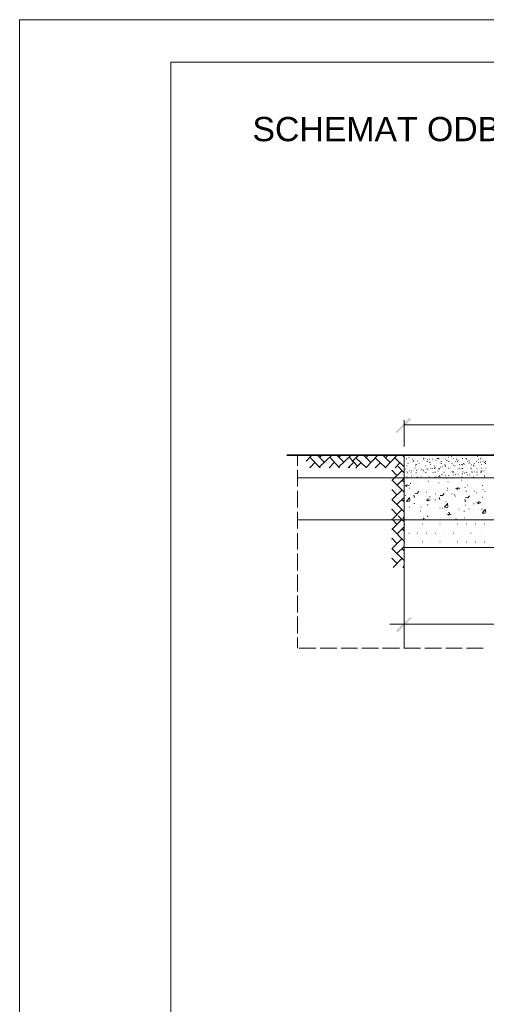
# Model space of a CAD drawing. Header units: inches. Extents: x 478 to 688, y 18 to 315.
# Tile 2 of 8: x 478 to 555, y 152 to 315. Entities that reach past the tile are written whole.
import ezdxf

# ---------------------------------------------------------------- set-up
doc = ezdxf.new("R2010")
doc.units = ezdxf.units.IN
doc.header["$MEASUREMENT"] = 0
doc.layers.get('0').update_dxf_attribs({"linetype": 'CONTINUOUS', "lineweight": 9})
doc.layers.get('Defpoints').update_dxf_attribs({"linetype": 'CONTINUOUS'})
for name, color, linetype, lineweight in [('_II_Tabelki i ramki', 7, 'CONTINUOUS', 18), ('H', 7, 'CONTINUOUS', 30), ('P', 7, 'CONTINUOUS', 30)]:
    doc.layers.add(name, color=color, linetype=linetype, lineweight=lineweight)
doc.styles.add('Arial Narrow', font='ARIALN.TTF', dxfattribs={"height": 3.5})

msp = doc.modelspace()

# ---------------------------------------------------------------- hatches: boundary and pattern name
at = {"layer": 'H', "linetype": 'Continuous', "lineweight": 5}
for points in [[(540.29, 246.63), (540.49, 246.43), (542.56, 248.96)], [(540.49, 246.43), (542.56, 248.96), (542.83, 248.69)], [(540.36, 213.78), (540.63, 213.51), (542.69, 216.04)], [(540.63, 213.51), (542.69, 216.04), (542.89, 215.84)]]:
    msp.add_hatch(color=0, dxfattribs=at).paths.add_polyline_path(points)

# ---------------------------------------------------------------- linework, layer by layer
at = {"linetype": 'Continuous', "lineweight": 5}
msp.add_line((541.69, 247.78), (634.03, 247.78), dxfattribs=at)
at = {"layer": '_II_Tabelki i ramki', "lineweight": 18}
for q in [(503.09, 24.75), (681.09, 307.75), (681.09, 307.75)]:
    msp.add_line((503.09, 307.75), q, dxfattribs=at)
at = {"layer": 'Defpoints', "lineweight": 9}
msp.add_lwpolyline([(688.09, 17.75), (688.09, 314.75), (478.09, 314.75), (478.09, 17.75)], close=True, dxfattribs=at)
at = {"layer": 'P', "color": 0, "linetype": 'Continuous', "lineweight": 5}
for points in [[(541.69, 244.22), (541.69, 248.58)], [(524.03, 242.78), (524.03, 241.04)], [(525.49, 241.78), (526.43, 242.78)], [(528.49, 241.58), (527.36, 242.78)], [(527.69, 240.84), (529.69, 242.78)], [(527.69, 242.44), (528.09, 242.78)], [(531.76, 241.58), (530.56, 242.78)], [(530.89, 240.84), (532.89, 242.78)], [(530.89, 242.44), (531.23, 242.78)], [(533.09, 241.71), (534.09, 242.71)], [(534.03, 242.51), (533.83, 242.78)], [(536.16, 241.58), (535.03, 242.71)], [(535.36, 240.71), (537.29, 242.71)], [(535.36, 242.31), (535.69, 242.71)], [(539.36, 241.58), (538.23, 242.71)], [(538.56, 240.71), (540.49, 242.71)], [(538.56, 242.31), (538.96, 242.71)], [(541.69, 242.44), (541.43, 242.71)], [(541.69, 242.78), (541.69, 210.91)], [(542.83, 242.78), (542.89, 242.78)], [(544.36, 242.78), (544.43, 242.78)], [(545.83, 242.78), (545.89, 242.78)], [(549.09, 242.71), (549.09, 242.71)], [(549.43, 242.58), (549.49, 242.58)], [(550.29, 242.64), (550.29, 242.64)], [(550.56, 242.71), (550.63, 242.71)], [(551.03, 242.78), (551.09, 242.78)], [(551.29, 242.78), (551.36, 242.78)], [(553.69, 242.78), (553.69, 242.78)], [(553.76, 242.64), (553.83, 242.64)], [(527.76, 240.71), (526.09, 242.44)], [(526.09, 240.71), (526.89, 241.58)], [(526.16, 240.71), (526.09, 240.84)], [(529.29, 240.71), (530.09, 241.58)], [(530.96, 240.71), (529.36, 242.44)], [(529.36, 240.71), (529.36, 240.84)], [(532.43, 240.71), (533.29, 241.58)], [(534.03, 240.91), (532.56, 242.44)], [(532.63, 240.71), (532.56, 240.84)], [(533.69, 240.71), (534.56, 241.58)], [(535.43, 240.71), (533.76, 242.31)], [(536.89, 240.71), (537.76, 241.58)], [(538.63, 240.71), (536.96, 242.31)], [(541.69, 240.84), (540.16, 242.31)], [(540.16, 240.71), (541.03, 241.58)], [(540.69, 240.91), (541.69, 239.84)], [(542.03, 242.18), (542.09, 242.18)], [(542.09, 241.04), (542.16, 241.04)], [(542.29, 241.38), (542.36, 241.38)], [(542.36, 241.58), (542.36, 241.58)], [(542.43, 242.38), (542.49, 242.38)], [(542.56, 242.24), (542.56, 242.24)], [(542.69, 241.64), (542.69, 241.64)], [(542.89, 241.58), (542.89, 241.58)], [(543.03, 242.11), (543.09, 242.11)], [(543.09, 241.78), (543.09, 241.78)], [(543.16, 241.71), (543.23, 241.71)], [(543.23, 241.91), (543.29, 241.91)], [(543.56, 242.11), (543.56, 242.11)], [(543.56, 241.04), (543.63, 241.04)], [(543.63, 241.24), (543.69, 241.24)], [(543.76, 241.18), (543.76, 241.18)], [(543.89, 241.78), (543.96, 241.78)], [(544.09, 241.38), (544.16, 241.38)], [(544.29, 241.84), (544.29, 241.84)], [(544.43, 241.58), (544.43, 241.58)], [(544.76, 241.91), (544.76, 241.91)], [(544.83, 242.31), (544.89, 242.31)], [(544.83, 242.11), (544.89, 242.11)], [(545.09, 242.24), (545.16, 242.24)], [(545.09, 241.91), (545.09, 241.91)], [(545.16, 241.04), (545.23, 241.04)], [(545.43, 241.78), (545.49, 241.78)], [(545.49, 242.04), (545.56, 242.04)], [(545.49, 241.71), (545.56, 241.71)], [(545.83, 242.11), (545.89, 242.11)], [(545.89, 241.58), (545.96, 241.58)], [(545.96, 241.38), (545.96, 241.38)], [(546.03, 241.24), (546.09, 241.24)], [(546.29, 242.11), (546.36, 242.11)], [(546.69, 242.24), (546.69, 242.24)], [(546.69, 242.11), (546.69, 242.11)], [(546.69, 241.04), (546.76, 241.04)], [(546.89, 241.91), (546.96, 241.91)], [(547.09, 242.24), (547.16, 242.24)], [(547.16, 242.24), (547.23, 242.24)], [(547.29, 242.18), (547.36, 242.18)], [(547.43, 242.24), (547.49, 242.24)], [(547.49, 241.64), (547.49, 241.64)], [(547.76, 241.71), (547.83, 241.71)], [(547.76, 241.38), (547.83, 241.38)], [(547.89, 242.31), (547.89, 242.31)], [(547.96, 240.84), (548.03, 240.84)], [(548.23, 242.24), (548.23, 242.24)], [(548.23, 241.04), (548.23, 241.04)], [(548.36, 241.18), (548.43, 241.18)], [(548.43, 240.91), (548.49, 240.91)], [(548.49, 242.11), (548.56, 242.11)], [(548.49, 241.04), (548.56, 241.04)], [(548.69, 242.44), (548.69, 242.44)], [(548.69, 241.91), (548.76, 241.91)], [(548.96, 242.44), (549.03, 242.44)], [(549.03, 241.71), (549.09, 241.71)], [(549.23, 240.98), (549.23, 240.98)], [(549.56, 242.24), (549.56, 242.24)], [(549.56, 241.38), (549.63, 241.38)], [(549.56, 241.04), (549.56, 241.04)], [(549.76, 242.24), (549.83, 242.24)], [(549.76, 241.11), (549.83, 241.11)], [(550.03, 241.04), (550.09, 241.04)], [(550.09, 241.71), (550.16, 241.71)], [(550.29, 242.11), (550.36, 242.11)], [(550.29, 241.58), (550.29, 241.58)], [(550.49, 241.71), (550.56, 241.71)], [(550.56, 241.91), (550.63, 241.91)], [(550.76, 241.24), (550.83, 241.24)], [(550.76, 241.11), (550.76, 241.11)], [(551.09, 241.24), (551.16, 241.24)], [(551.29, 242.24), (551.36, 242.24)], [(551.29, 241.18), (551.36, 241.18)], [(551.43, 241.38), (551.49, 241.38)], [(551.56, 241.31), (551.63, 241.31)], [(551.89, 242.24), (551.96, 242.24)], [(551.96, 242.11), (552.03, 242.11)], [(552.09, 241.71), (552.16, 241.71)], [(552.16, 242.11), (552.16, 242.11)], [(552.36, 241.91), (552.43, 241.91)], [(552.36, 241.38), (552.43, 241.38)], [(552.49, 241.64), (552.56, 241.64)], [(552.69, 241.44), (552.69, 241.44)], [(552.83, 242.24), (552.83, 242.24)], [(552.83, 241.18), (552.89, 241.18)], [(553.09, 241.11), (553.16, 241.11)], [(553.16, 241.51), (553.16, 241.51)], [(553.16, 241.04), (553.23, 241.04)], [(553.29, 241.38), (553.36, 241.38)], [(553.63, 241.71), (553.69, 241.71)], [(553.96, 242.11), (554.03, 242.11)], [(553.96, 241.58), (554.03, 241.58)], [(554.23, 241.91), (554.23, 241.91)], [(554.23, 241.64), (554.29, 241.64)], [(554.29, 242.18), (554.36, 242.18)], [(554.36, 242.31), (554.43, 242.31)], [(554.43, 241.24), (554.49, 241.24)], [(554.69, 241.71), (554.76, 241.71)], [(554.89, 241.64), (554.89, 241.64)], [(554.96, 241.58), (555.03, 241.58)], [(555.09, 241.71), (555.16, 241.71)], [(555.09, 241.38), (555.16, 241.38)], [(524.03, 240.38), (524.03, 237.58)], [(533.83, 240.71), (533.76, 240.71)], [(537.03, 240.71), (536.96, 240.71)], [(539.63, 240.31), (540.49, 239.44)], [(539.63, 238.58), (541.36, 240.24)], [(539.63, 240.18), (539.69, 240.24)], [(540.23, 240.71), (540.16, 240.71)], [(541.89, 240.71), (541.89, 240.71)], [(541.89, 240.44), (541.96, 240.44)], [(542.03, 240.64), (542.03, 240.64)], [(542.09, 240.04), (542.16, 240.04)], [(542.16, 239.84), (542.23, 239.84)], [(542.49, 240.18), (542.56, 240.18)], [(542.76, 239.84), (542.83, 239.84)], [(542.89, 240.51), (542.89, 240.51)], [(542.89, 240.18), (542.96, 240.18)], [(542.89, 239.31), (542.96, 239.31)], [(543.09, 239.64), (543.09, 239.64)], [(543.23, 240.18), (543.23, 240.18)], [(543.23, 239.51), (543.23, 239.51)], [(543.43, 240.64), (543.49, 240.64)], [(543.63, 239.84), (543.69, 239.84)], [(543.69, 240.24), (543.76, 240.24)], [(543.76, 240.44), (543.76, 240.44)], [(544.29, 240.71), (544.29, 240.71)], [(544.43, 240.51), (544.43, 240.51)], [(544.43, 239.31), (544.49, 239.31)], [(544.49, 240.38), (544.56, 240.38)], [(544.63, 239.91), (544.63, 239.91)], [(544.76, 240.38), (544.83, 240.38)], [(544.83, 240.18), (544.89, 240.18)], [(544.96, 240.04), (544.96, 240.04)], [(545.23, 239.91), (545.29, 239.91)], [(545.29, 240.64), (545.29, 240.64)], [(545.29, 240.44), (545.29, 240.44)], [(545.49, 239.58), (545.49, 239.58)], [(545.56, 240.44), (545.63, 240.44)], [(545.96, 240.51), (545.96, 240.51)], [(545.96, 239.31), (545.96, 239.31)], [(546.09, 240.58), (546.16, 240.58)], [(546.36, 240.58), (546.43, 240.58)], [(546.43, 239.91), (546.49, 239.91)], [(546.63, 240.71), (546.69, 240.71)], [(546.69, 240.58), (546.76, 240.58)], [(546.76, 239.98), (546.83, 239.98)], [(546.83, 240.71), (546.89, 240.71)], [(547.16, 240.64), (547.16, 240.64)], [(547.23, 240.11), (547.29, 240.11)], [(547.36, 240.51), (547.43, 240.51)], [(547.36, 239.24), (547.43, 239.24)], [(547.49, 240.51), (547.56, 240.51)], [(547.49, 239.38), (547.56, 239.38)], [(547.63, 240.78), (547.69, 240.78)], [(547.83, 239.58), (547.89, 239.58)], [(547.89, 239.51), (547.96, 239.51)], [(548.23, 239.98), (548.29, 239.98)], [(548.23, 239.91), (548.29, 239.91)], [(548.23, 239.31), (548.23, 239.31)], [(548.49, 239.38), (548.56, 239.38)], [(548.96, 240.64), (549.03, 240.64)], [(548.96, 240.64), (549.03, 240.64)], [(548.96, 239.44), (549.03, 239.44)], [(549.09, 240.51), (549.09, 240.51)], [(549.09, 239.44), (549.09, 239.44)], [(549.23, 240.51), (549.23, 240.51)], [(549.56, 240.11), (549.63, 240.11)], [(549.69, 239.98), (549.76, 239.98)], [(549.76, 239.51), (549.83, 239.51)], [(549.83, 240.04), (549.89, 240.04)], [(550.09, 239.91), (550.09, 239.91)], [(550.09, 239.58), (550.09, 239.58)], [(550.16, 239.51), (550.23, 239.51)], [(550.56, 240.51), (550.63, 240.51)], [(550.56, 239.64), (550.63, 239.64)], [(550.63, 239.44), (550.63, 239.44)], [(550.76, 240.64), (550.83, 240.64)], [(551.03, 240.51), (551.09, 240.51)], [(551.29, 240.58), (551.36, 240.58)], [(551.29, 239.71), (551.36, 239.71)], [(551.36, 240.04), (551.43, 240.04)], [(551.49, 240.51), (551.49, 240.51)], [(551.63, 239.78), (551.69, 239.78)], [(551.89, 239.91), (551.96, 239.91)], [(551.96, 240.04), (551.96, 240.04)], [(552.16, 240.58), (552.16, 240.58)], [(552.16, 239.84), (552.16, 239.84)], [(552.16, 239.51), (552.23, 239.51)], [(552.49, 239.51), (552.56, 239.51)], [(552.63, 240.64), (552.69, 240.64)], [(552.69, 239.38), (552.69, 239.38)], [(552.83, 240.51), (552.89, 240.51)], [(552.83, 240.04), (552.89, 240.04)], [(552.89, 239.98), (552.96, 239.98)], [(553.23, 240.04), (553.29, 240.04)], [(553.69, 240.64), (553.69, 240.64)], [(553.69, 240.51), (553.76, 240.51)], [(553.69, 240.04), (553.76, 240.04)], [(553.69, 239.91), (553.76, 239.91)], [(553.69, 239.51), (553.76, 239.51)], [(554.29, 240.04), (554.36, 240.04)], [(554.36, 239.91), (554.43, 239.91)], [(554.43, 240.64), (554.49, 240.64)], [(554.43, 240.04), (554.49, 240.04)], [(554.49, 240.18), (554.56, 240.18)], [(554.69, 240.51), (554.69, 240.51)], [(554.83, 240.18), (554.89, 240.18)], [(554.89, 239.44), (554.96, 239.44)], [(555.16, 240.64), (555.23, 240.64)], [(555.23, 239.51), (555.23, 239.51)], [(634.03, 239.04), (524.03, 239.04)], [(539.69, 238.64), (541.69, 236.64)], [(540.49, 237.78), (541.69, 238.98)], [(541.36, 238.64), (541.69, 238.31)], [(541.83, 237.78), (542.09, 237.58)], [(542.03, 237.64), (542.16, 237.98)], [(542.03, 237.64), (542.49, 237.78)], [(542.09, 239.18), (542.16, 239.18)], [(542.69, 238.11), (542.76, 238.11)], [(543.69, 239.11), (543.76, 239.11)], [(543.76, 237.71), (543.76, 237.71)], [(543.89, 239.18), (543.96, 239.18)], [(545.69, 238.51), (545.76, 238.51)], [(545.76, 239.18), (545.83, 239.18)], [(546.63, 239.11), (546.69, 239.11)], [(546.89, 239.18), (546.96, 239.18)], [(547.43, 238.18), (547.49, 238.18)], [(547.56, 239.18), (547.63, 239.18)], [(548.69, 238.98), (548.76, 238.98)], [(548.89, 238.38), (548.96, 238.38)], [(549.43, 239.18), (549.43, 239.18)], [(551.09, 238.64), (551.16, 238.64)], [(551.23, 239.18), (551.29, 239.18)], [(552.16, 237.84), (552.23, 237.84)], [(553.09, 239.18), (553.16, 239.18)], [(554.63, 237.78), (554.69, 237.78)], [(554.89, 239.18), (554.96, 239.18)], [(524.03, 236.91), (524.03, 234.11)], [(539.63, 237.11), (540.49, 236.24)], [(539.63, 235.38), (541.36, 237.04)], [(539.63, 236.98), (539.69, 237.04)], [(541.89, 236.11), (541.96, 236.11)], [(542.49, 237.31), (542.56, 237.31)], [(542.69, 236.18), (542.69, 236.18)], [(543.36, 235.78), (543.29, 236.18)], [(543.43, 236.51), (543.76, 236.44)], [(543.76, 236.44), (543.76, 236.44)], [(543.83, 236.44), (544.09, 236.78)], [(545.29, 236.64), (545.36, 236.64)], [(545.63, 237.11), (545.63, 237.11)], [(545.63, 236.58), (545.63, 236.58)], [(546.83, 236.38), (546.89, 236.38)], [(547.36, 236.11), (547.36, 236.11)], [(547.63, 236.11), (547.96, 236.11)], [(548.03, 236.11), (548.29, 236.44)], [(548.69, 236.98), (548.69, 236.98)], [(548.76, 237.31), (548.83, 237.31)], [(548.76, 236.98), (548.83, 236.98)], [(549.56, 236.38), (549.63, 236.38)], [(549.96, 236.24), (550.03, 236.24)], [(550.16, 235.98), (550.23, 235.98)], [(550.23, 237.31), (550.49, 237.11)], [(550.43, 237.18), (550.63, 237.51)], [(550.49, 237.18), (550.89, 237.31)], [(551.69, 237.44), (551.76, 237.44)], [(551.89, 236.84), (551.96, 236.84)], [(552.23, 235.71), (552.49, 236.04)], [(553.16, 236.11), (553.16, 236.11)], [(553.29, 236.84), (553.36, 236.84)], [(553.56, 236.58), (553.63, 236.58)], [(554.69, 237.04), (554.76, 237.04)], [(555.03, 236.78), (555.09, 236.78)], [(539.69, 235.38), (541.69, 233.44)], [(540.49, 234.64), (541.69, 235.78)], [(541.36, 235.38), (541.69, 235.04)], [(542.03, 235.18), (542.56, 235.04)], [(542.09, 235.24), (542.56, 235.71)], [(542.23, 235.38), (542.23, 235.38)], [(542.63, 235.24), (542.56, 235.78)], [(543.29, 234.78), (543.36, 234.78)], [(545.29, 235.38), (545.63, 235.24)], [(545.56, 235.24), (545.63, 235.64)], [(545.56, 235.24), (545.96, 235.38)], [(545.56, 234.58), (545.63, 234.58)], [(545.89, 235.91), (545.96, 235.91)], [(546.76, 235.38), (546.83, 235.38)], [(547.56, 235.44), (547.49, 235.78)], [(548.36, 234.24), (548.83, 234.71)], [(548.56, 235.04), (548.63, 235.04)], [(548.89, 234.31), (548.83, 234.84)], [(551.63, 235.44), (551.63, 235.44)], [(551.83, 235.04), (551.69, 235.44)], [(551.76, 234.51), (551.83, 234.51)], [(551.83, 235.78), (552.16, 235.71)], [(553.16, 234.71), (553.23, 234.71)], [(553.69, 234.98), (554.03, 234.71)], [(553.96, 234.84), (554.09, 235.18)], [(553.96, 234.78), (554.36, 234.98)], [(554.56, 235.84), (554.63, 235.84)], [(524.03, 233.44), (524.03, 230.64)], [(539.63, 233.78), (539.69, 233.84)], [(539.63, 233.84), (540.49, 232.98)], [(539.83, 232.31), (541.36, 233.84)], [(540.69, 232.78), (541.69, 231.78)], [(542.56, 234.18), (542.63, 234.18)], [(544.36, 233.51), (544.43, 233.51)], [(544.43, 234.18), (544.49, 234.18)], [(545.56, 232.71), (545.63, 232.71)], [(545.83, 233.78), (545.83, 233.78)], [(547.56, 234.04), (547.63, 234.04)], [(548.03, 234.04), (548.09, 234.04)], [(548.36, 234.18), (548.89, 234.11)], [(548.56, 233.11), (548.56, 233.11)], [(548.83, 233.04), (549.09, 232.84)], [(548.96, 233.31), (549.03, 233.31)], [(549.09, 232.91), (549.16, 233.31)], [(549.09, 232.91), (549.43, 233.04)], [(550.69, 233.84), (550.76, 233.84)], [(551.56, 233.51), (551.63, 233.51)], [(552.36, 233.91), (552.43, 233.91)], [(553.89, 233.78), (553.89, 233.78)], [(553.89, 232.71), (553.89, 232.71)], [(554.49, 233.84), (554.56, 233.84)], [(554.56, 233.18), (555.09, 233.18)], [(554.63, 233.31), (555.09, 233.78)], [(555.16, 233.31), (555.09, 233.84)], [(634.03, 232.11), (524.03, 232.11)], [(539.63, 232.24), (540.49, 231.38)], [(539.63, 230.51), (541.36, 232.18)], [(539.63, 232.11), (539.69, 232.18)], [(541.43, 232.31), (541.69, 232.58)], [(541.69, 231.38), (541.76, 231.38)], [(542.16, 232.11), (542.23, 232.11)], [(542.56, 232.31), (542.56, 232.31)], [(543.23, 231.38), (543.23, 231.38)], [(544.63, 231.38), (544.69, 231.38)], [(544.76, 232.11), (544.96, 232.38)], [(545.49, 232.64), (545.56, 232.64)], [(546.16, 231.38), (546.16, 231.38)], [(547.56, 231.38), (547.63, 231.38)], [(549.09, 231.38), (549.09, 231.38)], [(550.23, 232.24), (550.29, 232.24)], [(550.49, 231.38), (550.56, 231.38)], [(551.63, 232.44), (551.69, 232.44)], [(551.96, 231.38), (552.03, 231.38)], [(553.43, 231.38), (553.49, 231.38)], [(554.89, 231.38), (554.96, 231.38)], [(524.03, 229.91), (524.03, 227.18)], [(539.69, 230.58), (541.69, 228.58)], [(540.49, 229.71), (541.69, 230.91)], [(541.36, 230.58), (541.69, 230.24)], [(542.43, 229.91), (542.49, 229.91)], [(543.89, 229.91), (543.96, 229.91)], [(545.36, 229.91), (545.43, 229.91)], [(546.83, 229.91), (546.89, 229.91)], [(548.36, 229.91), (548.36, 229.91)], [(549.76, 229.91), (549.83, 229.91)], [(551.29, 229.91), (551.29, 229.91)], [(552.69, 229.91), (552.76, 229.91)], [(554.23, 229.91), (554.23, 229.91)], [(539.63, 229.04), (540.49, 228.18)], [(539.63, 227.31), (541.36, 228.98)], [(539.63, 228.91), (539.69, 228.98)], [(541.69, 228.44), (541.76, 228.44)], [(543.23, 228.44), (543.23, 228.44)], [(544.63, 228.44), (544.69, 228.44)], [(546.16, 228.44), (546.16, 228.44)], [(547.56, 228.44), (547.63, 228.44)], [(549.09, 228.44), (549.09, 228.44)], [(550.49, 228.44), (550.56, 228.44)], [(551.96, 228.44), (552.03, 228.44)], [(553.43, 228.44), (553.49, 228.44)], [(554.89, 228.44), (554.96, 228.44)], [(524.03, 226.51), (524.03, 223.71)], [(539.69, 227.31), (541.69, 225.38)], [(540.49, 226.51), (541.69, 227.71)], [(541.36, 227.31), (541.69, 226.98)], [(634.03, 227.51), (541.69, 227.51)], [(539.63, 225.71), (539.69, 225.78)], [(539.63, 225.78), (540.49, 224.91)], [(539.83, 224.24), (541.36, 225.78)], [(524.03, 223.04), (524.03, 220.24)], [(541.43, 224.24), (541.69, 224.51)], [(524.03, 219.58), (524.03, 216.78)], [(524.03, 216.11), (524.03, 213.31)], [(539.29, 214.84), (637.36, 214.84)], [(524.03, 212.64), (524.03, 210.91)], [(524.29, 210.91), (527.09, 210.91)], [(527.76, 210.91), (530.56, 210.91)], [(531.23, 210.91), (533.96, 210.91)], [(534.69, 210.91), (537.43, 210.91)], [(538.09, 210.91), (540.89, 210.91)], [(541.63, 210.91), (544.36, 210.91)], [(545.09, 210.91), (547.83, 210.91)], [(548.56, 210.91), (551.29, 210.91)], [(551.96, 210.91), (554.76, 210.91)]]:
    msp.add_lwpolyline(points, dxfattribs=at)
at = {"layer": 'P', "color": 0, "linetype": 'Continuous', "lineweight": 35}
msp.add_lwpolyline([(654.68, 242.78), (522.28, 242.78)], dxfattribs=at)

# ---------------------------------------------------------------- texts
at = {"lineweight": 5, "insert": (588.91, 296.64), "char_height": 4, "width": 198, "attachment_point": 5, "style": 'Arial Narrow'}
msp.add_mtext('{\\fArial|b0|i0|c238|p34;SCHEMAT ODBUDOWY NAWIERZCHNI TŁUCZNIOWEJ}', dxfattribs=at)

doc.saveas('drawing.dxf')
